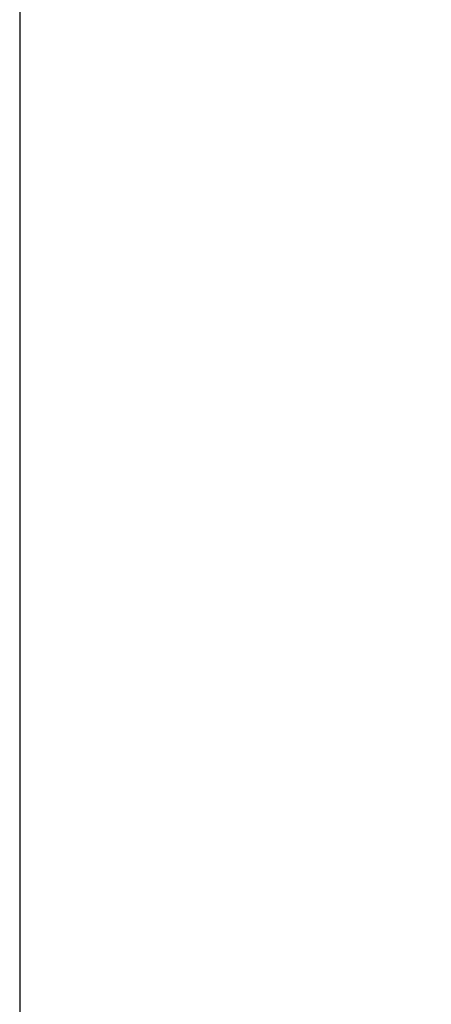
# Model space of a CAD drawing. Header units: millimetres. Extents: x 6 to 273, y 6 to 210.
# Tile 2 of 75: x 6 to 26, y 36 to 84. Entities that reach past the tile are written whole.
import ezdxf

# ---------------------------------------------------------------- set-up
doc = ezdxf.new("R2010")
doc.units = ezdxf.units.MM
doc.linetypes.add('SLD-Solid', pattern=[0])
doc.layers.add('DIMENSIONS', color=140, linetype='SLD-Solid', lineweight=25)
doc.layers.add('TEXT', color=140, linetype='SLD-Solid', lineweight=25)
doc.styles.add('SLDTEXTSTYLE0', font='TXT', dxfattribs={"width": 0.7})
doc.dimstyles.new('SLDDIMSTYLE0', dxfattribs={"dimtxt": 2.158008, "dimasz": 3.302, "dimexe": 0, "dimexo": 0.0625, "dimgap": 0.539502, "dimtad": 0, "dimtih": 1, "dimtoh": 1, "dimdec": 1, "dimrnd": 1e-09, "dimzin": 12, "dimdsep": 46, "dimtxsty": 'SLDTEXTSTYLE0', "dimsah": 1, "dimcen": 0, "dimadec": 0, "dimazin": 3, "dimtfac": 1, "dimtdec": 1, "dimtofl": 0, "dimtmove": 0, "dimatfit": 3, "dimfxl": 0, "dimfrac": 2, "dimtolj": 1, "dimtzin": 12, "dimarcsym": 0})

# ---------------------------------------------------------------- blocks, each defined once
blk = doc.blocks.new('_D_3')
at = {"layer": 'DIMENSIONS'}
for p, q in [((43.553, 46.088), (28.836, 32.325)), ((28.836, 32.325), (22.486, 32.325))]:
    blk.add_line(p, q, dxfattribs=at)
blk.add_solid([(43.553, 46.088), (40.794, 44.204), (41.488, 43.462)], dxfattribs=at)
at = {"layer": 'DIMENSIONS', "insert": (20.691, 33.339), "char_height": 2.117, "attachment_point": 1, "style": 'SLDTEXTSTYLE0'}
blk.add_mtext('4', dxfattribs=at)

msp = doc.modelspace()

# ---------------------------------------------------------------- linework, layer by layer
at = {"layer": 'TEXT'}
msp.add_line((6.35, 209.55), (6.35, 6.35), dxfattribs=at)

# ---------------------------------------------------------------- dimensions: what is measured, and where the dimension line sits
at = {"layer": 'DIMENSIONS'}
dim = msp.add_diameter_dim_2p(p1=(44.73, 47.19), p2=(43.553, 46.088), text='4', dimstyle='SLDDIMSTYLE0', override={"dimpost": '<>'}, dxfattribs=at)
dim.commit()
dim.dimension.update_dxf_attribs({"geometry": '_D_3', "text_midpoint": (21.589, 32.325), "dimtype": 163})

doc.saveas('drawing.dxf')
